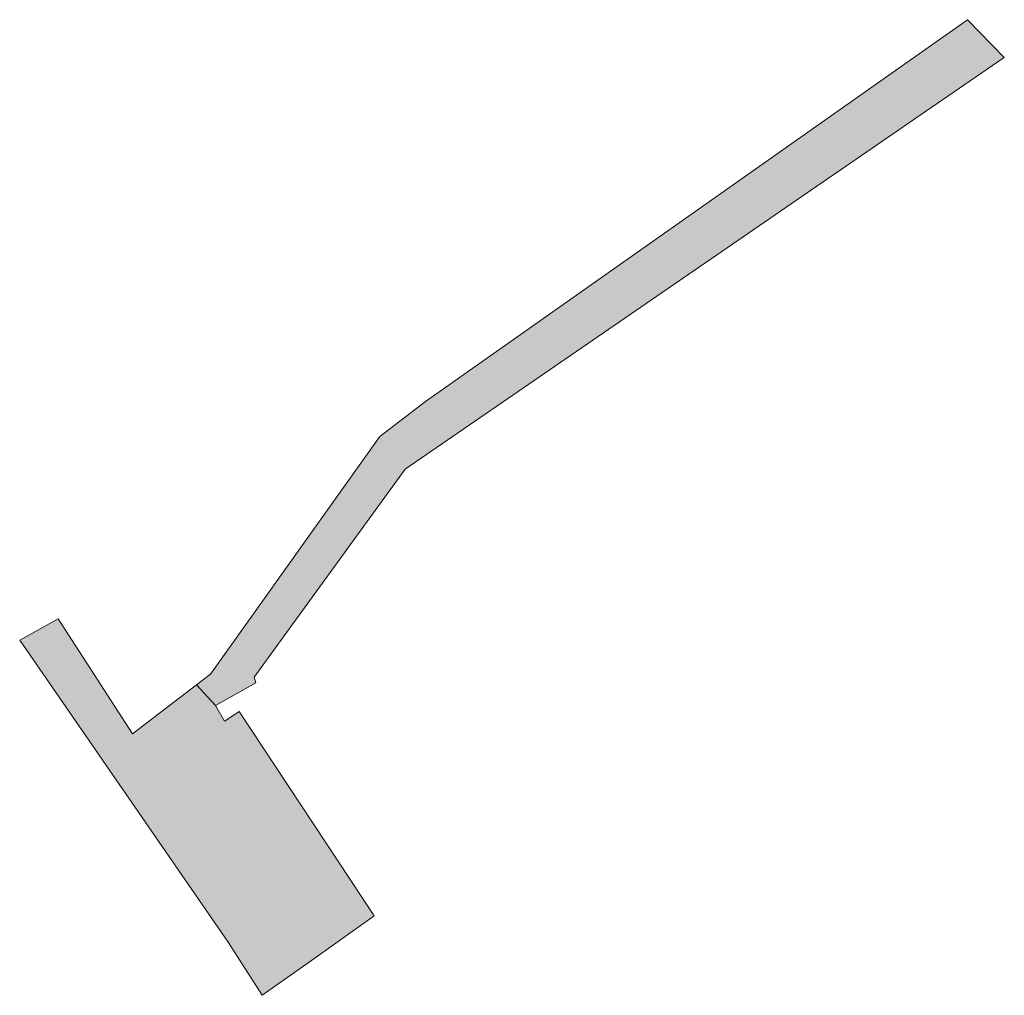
# Model space of a CAD drawing. Extents: x 97094 to 109644, y 463509 to 471969.
# Tile 18 of 256: x 100065 to 100100, y 464801 to 464836. Entities that reach past the tile are written whole.
import ezdxf

# ---------------------------------------------------------------- set-up
doc = ezdxf.new("R2010")
doc.units = 0
doc.layers.add('109 Onkruidbestrijding elementen', color=6, linetype='Continuous', lineweight=20, true_color=0xff00ff)

msp = doc.modelspace()

# ---------------------------------------------------------------- hatches: boundary and pattern name
at = {"layer": '109 Onkruidbestrijding elementen', "true_color": 0xff00ff}
for points in [[(100071.018, 464812.158), (100071.691, 464811.432), (100073.124, 464812.228), (100073.064, 464812.433), (100078.418, 464819.81), (100096.691, 464832.364), (100099.677, 464834.415), (100098.366, 464835.754), (100095.495, 464833.731), (100079.144, 464822.207), (100077.526, 464820.974), (100071.519, 464812.541), (100071.018, 464812.158)], [(100077.326, 464803.966), (100072.528, 464811.217), (100072.016, 464810.878), (100071.691, 464811.432), (100071.018, 464812.158), (100068.75, 464810.426), (100066.106, 464814.503), (100064.744, 464813.751), (100072.136, 464803.028), (100073.344, 464801.149), (100074.926, 464802.268), (100077.326, 464803.966)]]:
    msp.add_hatch(color=6, dxfattribs=at).paths.add_polyline_path(points)

# ---------------------------------------------------------------- linework, layer by layer
at = {"layer": '109 Onkruidbestrijding elementen', "color": 3, "true_color": 0x00ff00}
for points in [[(100071.018, 464812.158), (100071.691, 464811.432), (100073.124, 464812.228), (100073.064, 464812.433), (100078.418, 464819.81), (100096.691, 464832.364), (100099.677, 464834.415), (100098.366, 464835.754), (100095.495, 464833.731), (100079.144, 464822.207), (100077.526, 464820.974), (100071.519, 464812.541), (100071.018, 464812.158)], [(100077.326, 464803.966), (100072.528, 464811.217), (100072.016, 464810.878), (100071.691, 464811.432), (100071.018, 464812.158), (100068.75, 464810.426), (100066.106, 464814.503), (100064.744, 464813.751), (100072.136, 464803.028), (100073.344, 464801.149), (100074.926, 464802.268), (100077.326, 464803.966)]]:
    msp.add_lwpolyline(points, close=True, dxfattribs=at)

doc.saveas('drawing.dxf')
